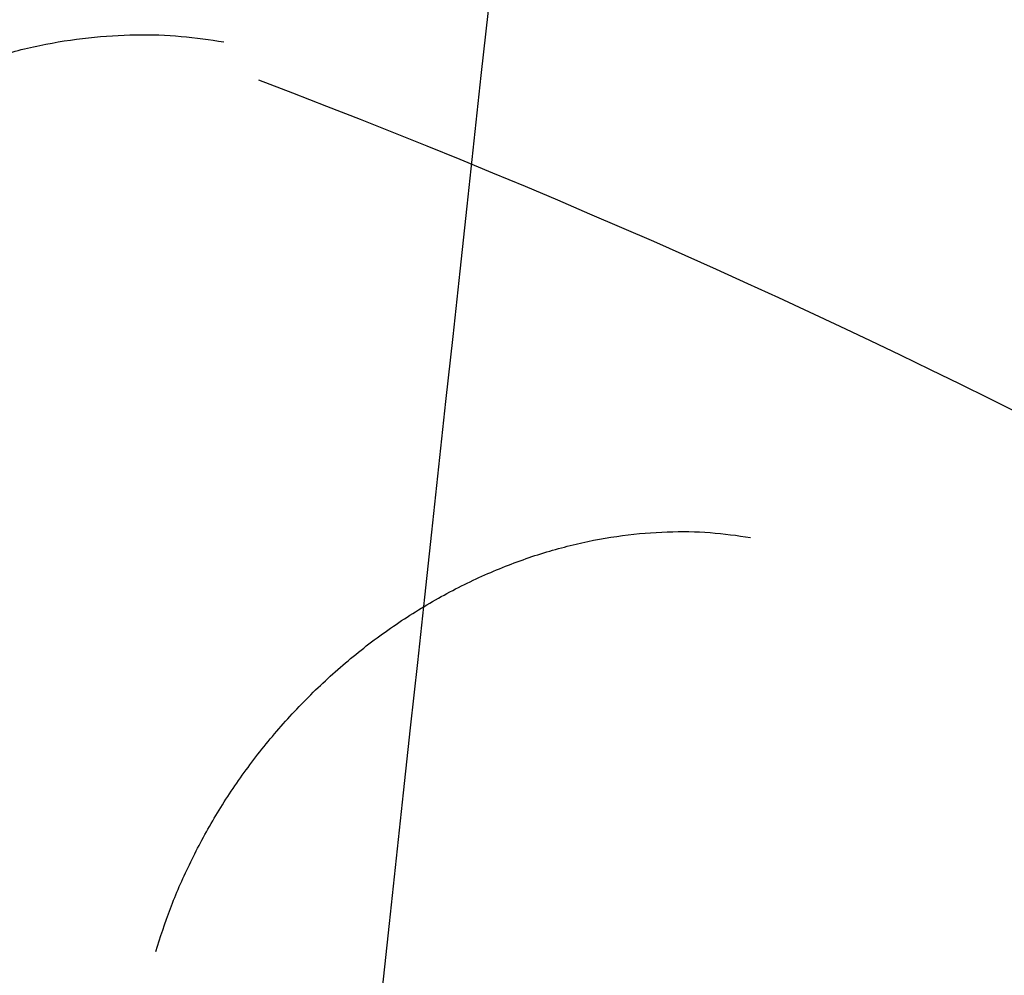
# Model space of a CAD drawing. Header units: millimetres. Extents: x -503 to 503, y -398 to 311.
# Tile 135 of 256: x -409 to -380, y 79 to 107. Entities that reach past the tile are written whole.
import ezdxf

# ---------------------------------------------------------------- set-up
doc = ezdxf.new("R2010")
doc.units = ezdxf.units.MM
doc.header["$MEASUREMENT"] = 0
doc.layers.add('IGES LEVEL 1', color=7, linetype='Continuous')

msp = doc.modelspace()

# ---------------------------------------------------------------- linework, layer by layer
at = {"layer": 'IGES LEVEL 1', "color": 9}
msp.add_open_spline([(-383.3550158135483, 217.560596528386, -555.3068910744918), (-400.9970405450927, 54.79890654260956, -572.8644952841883), (-418.6390652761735, -107.9627834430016, -590.4220994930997), (-436.2810900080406, -270.7244734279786, -607.9797037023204)], degree=3, dxfattribs=at)
for points, knots in [([(-246.6412648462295, -49.49862335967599, -404.8907653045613), (-264.0490947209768, 24.98662102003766, -415.1669111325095), (-278.812490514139, 76.9728107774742, -423.7327809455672), (-322.080223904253, 156.0647980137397, -448.8400556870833), (-350.7065910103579, 182.9445381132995, -465.4507892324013), (-395.9151840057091, 207.1283824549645, -491.854700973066)], [0.05237149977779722, 0.05237149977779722, 0.05237149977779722, 0.05237149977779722, 0.5, 0.5, 0.9516424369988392, 0.9516424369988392, 0.9516424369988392, 0.9516424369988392]), ([(-247.5980389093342, -49.33409253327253, -403.2536603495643), (-265.0009744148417, 24.39448620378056, -413.3009515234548), (-279.708338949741, 76.08295282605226, -421.7907599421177), (-322.9401808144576, 154.9794555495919, -446.74767562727), (-351.6015268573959, 181.9372009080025, -463.2938040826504), (-396.9851889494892, 206.1026893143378, -489.4957965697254)], [0.05275531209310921, 0.05275531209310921, 0.05275531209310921, 0.05275531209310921, 0.5, 0.5, 0.9517227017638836, 0.9517227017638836, 0.9517227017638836, 0.9517227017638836]), ([(-258.6548438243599, -47.48552533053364, -381.8106871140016), (-275.9122513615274, 17.23060587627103, -389.2010866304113), (-289.927500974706, 65.2151870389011, -396.7178071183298), (-332.6117717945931, 141.3674043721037, -419.6521460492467), (-361.5985324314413, 169.0539227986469, -435.2637902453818), (-408.8316562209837, 192.8311294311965, -458.8900958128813)], [0.05726922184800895, 0.05726922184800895, 0.05726922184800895, 0.05726922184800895, 0.5, 0.5, 0.9525383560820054, 0.9525383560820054, 0.9525383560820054, 0.9525383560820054]), ([(-267.2120473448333, -52.92155261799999, -232.8504824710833), (-285.2337347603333, -21.12549307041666, -229.9531525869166), (-295.7088920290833, 11.77613589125, -231.7217159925), (-333.8770671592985, 66.34738035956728, -240.4237524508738), (-359.4101145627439, 88.6608478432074, -246.9971923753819), (-402.0472963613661, 104.891484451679, -255.3484248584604)], [0, 0, 0, 0, 0.5, 0.5, 0.9414469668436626, 0.9414469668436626, 0.9414469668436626, 0.9414469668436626])]:
    msp.add_open_spline(points, degree=3, knots=knots, dxfattribs=at)
for points, weights in [([(-421.0828773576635, 94.15058846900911, -256.1486145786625), (-417.0815987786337, 108.5102401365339, -251.4843104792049), (-403.0720388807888, 106.0106762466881, -257.9224756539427)], [0.9999999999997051, 0.6926610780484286, 0.9999999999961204]), ([(-405.0651843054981, 79.40571437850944, -220.822849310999), (-400.8263558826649, 93.75677444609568, -216.8302863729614), (-387.6660708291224, 91.52001266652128, -224.6829893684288)], [0.9999999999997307, 0.6957122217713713, 0.9999999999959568])]:
    msp.add_rational_spline(points, weights, degree=2, dxfattribs=at)

doc.saveas('drawing.dxf')
